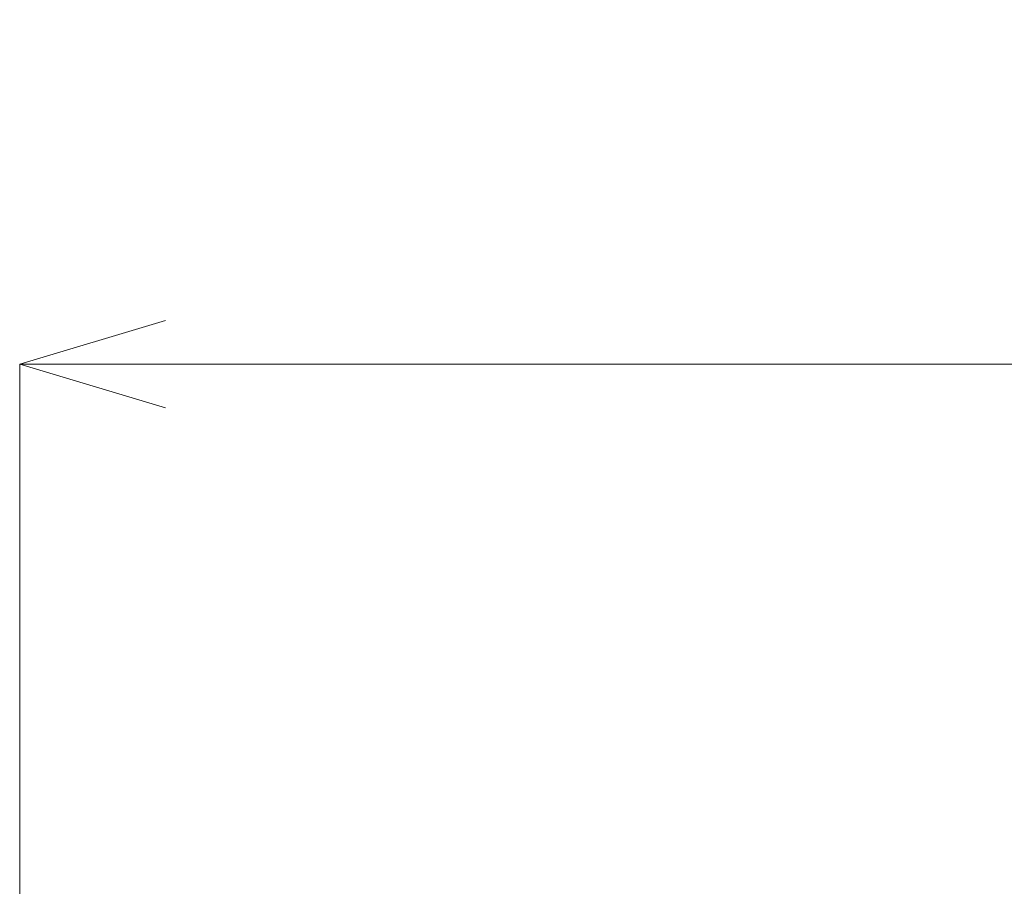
# Model space of a CAD drawing. Header units: millimetres. Extents: x -3490 to 61924, y -72580 to 6847.
# Tile 52 of 171: x -3300 to -2287, y -33657 to -32766. Entities that reach past the tile are written whole.
import ezdxf

# ---------------------------------------------------------------- set-up
doc = ezdxf.new("R2010")
doc.units = ezdxf.units.MM
doc.layers.add('COTAS_P', color=1, linetype='Continuous', lineweight=0)
doc.dimstyles.new('R19_100', dxfattribs={"dimtxt": 250, "dimasz": 150, "dimexe": 150, "dimexo": 80, "dimgap": 100, "dimtad": 1, "dimtih": 1, "dimtoh": 1, "dimdsep": 46, "dimcen": 0.09, "dimadec": 0, "dimazin": 0, "dimtfac": 1, "dimtdec": 4, "dimtofl": 0, "dimtmove": 0, "dimatfit": 3, "dimfxl": 1, "dimtolj": 1, "dimtzin": 0, "dimarcsym": 0})

# ---------------------------------------------------------------- blocks, each defined once
blk = doc.blocks.new('DIM_R29_55')
at = {"layer": 'COTAS_P'}
for p, q in [((-3300, -33120), (-3150, -33075)), ((-60, -33120), (-210, -33075)), ((-3300, -34020), (-3300, -33120)), ((-3300, -33120), (-60, -33120)), ((-3300, -33120), (-3150, -33165)), ((-60, -33120), (-210, -33165)), ((-60, -34020), (-60, -33120))]:
    blk.add_line(p, q, dxfattribs=at)
blk.add_text('3240 P', height=250, dxfattribs=at).set_placement((-1680, -33020))

msp = doc.modelspace()

# ---------------------------------------------------------------- dimensions: what is measured, and where the dimension line sits
at = {"layer": 'COTAS_P'}
dim = msp.add_aligned_dim(p1=(-3300, -34020), p2=(-60, -34020), distance=900, text='<> P', dimstyle='R19_100', dxfattribs=at)
dim.commit()
dim.dimension.update_dxf_attribs({"geometry": 'DIM_R29_55', "text_midpoint": (-1680, -33120)})

doc.saveas('drawing.dxf')
